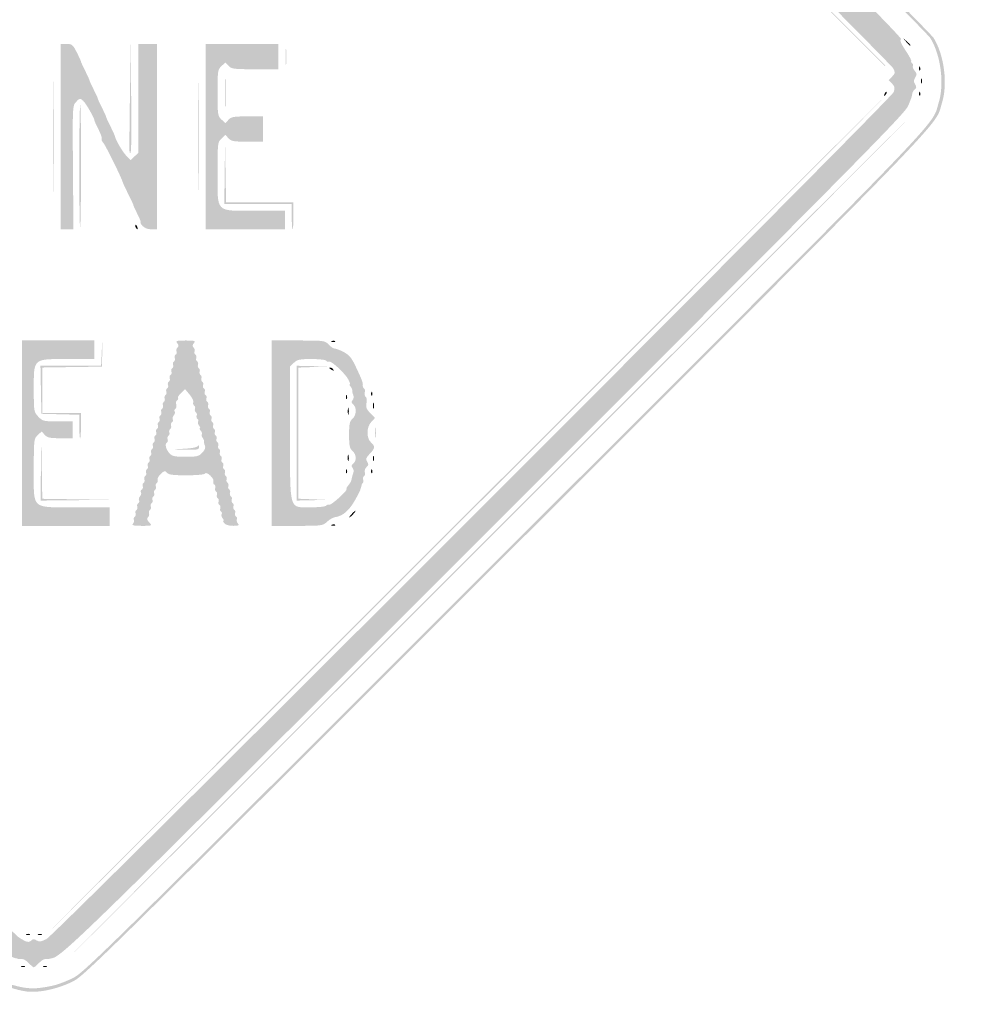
# Model space of a CAD drawing. Header units: inches. Extents: x -25.4 to 25.9, y -25.8 to 25.5.
# Tile 6 of 7: x -0.4 to 25.9, y -25.8 to 1.7. Entities that reach past the tile are written whole.
import ezdxf

# ---------------------------------------------------------------- set-up
doc = ezdxf.new("R2010")
doc.units = ezdxf.units.IN
doc.header["$MEASUREMENT"] = 0

msp = doc.modelspace()

# ---------------------------------------------------------------- hatches: boundary and pattern name
h = msp.add_hatch(color=7)
edge = h.paths.add_edge_path()
edge.add_spline(control_points=[(-0.212, -25.424), (-0.484, -25.386), (-0.873, -25.258), (-1.153, -25.114), (-1.398, -24.988), (-2.986, -23.418), (-13.203, -13.202), (-24.298, -2.108), (-24.98, -1.416), (-25.136, -1.106), (-25.351, -0.677), (-25.431, -0.377), (-25.43, 0), (-25.429, 0.491), (-25.292, 0.939), (-25.031, 1.305), (-24.888, 1.507), (-20.522, 5.905), (-13.097, 13.326), (-1.423, 24.994), (-1.387, 25.03), (-1.035, 25.191), (-0.609, 25.387), (-0.164, 25.475), (0.195, 25.435), (0.636, 25.386), (1.087, 25.212), (1.391, 24.975), (1.848, 24.619), (24.951, 1.466), (25.115, 1.2), (25.407, 0.727), (25.511, -0.076), (25.349, -0.601), (25.133, -1.3), (25.885, -0.52), (13.202, -13.203), (2.139, -24.266), (1.415, -24.98), (1.106, -25.137), (0.677, -25.354), (0.133, -25.472), (-0.212, -25.424)], knot_values=[0, 0, 0, 0, 1, 1, 1, 2, 2, 2, 3, 3, 3, 4, 4, 4, 5, 5, 5, 6, 6, 6, 7, 7, 7, 8, 8, 8, 9, 9, 9, 10, 10, 10, 11, 11, 11, 12, 12, 12, 13, 13, 13, 14, 14, 14, 14], degree=3, periodic=0)
edge = h.paths.add_edge_path(flags=0)
edge.add_spline(control_points=[(0.541, -25.26), (0.671, -25.232), (0.925, -25.134), (1.106, -25.043), (1.415, -24.886), (2.137, -24.174), (13.155, -13.156), (25.787, -0.523), (25.038, -1.3), (25.255, -0.601), (25.417, -0.076), (25.313, 0.727), (25.021, 1.2), (24.857, 1.466), (1.848, 24.525), (1.391, 24.88), (1.087, 25.118), (0.636, 25.291), (0.195, 25.341), (-0.164, 25.381), (-0.609, 25.293), (-1.035, 25.097), (-1.387, 24.936), (-1.423, 24.9), (-13.05, 13.279), (-20.444, 5.888), (-24.794, 1.507), (-24.937, 1.305), (-25.198, 0.939), (-25.335, 0.491), (-25.336, 0), (-25.337, -0.377), (-25.257, -0.677), (-25.042, -1.106), (-24.886, -1.416), (-24.206, -2.105), (-13.156, -13.155), (-0.527, -25.783), (-1.291, -25.047), (-0.612, -25.238), (-0.157, -25.365), (0.034, -25.369), (0.541, -25.26)], knot_values=[0, 0, 0, 0, 1, 1, 1, 2, 2, 2, 3, 3, 3, 4, 4, 4, 5, 5, 5, 6, 6, 6, 7, 7, 7, 8, 8, 8, 9, 9, 9, 10, 10, 10, 11, 11, 11, 12, 12, 12, 13, 13, 13, 14, 14, 14, 14], degree=3, periodic=0)
h = msp.add_hatch(color=7)
edge = h.paths.add_edge_path()
edge.add_spline(control_points=[(-0.142, -24.631), (-0.204, -24.566), (-0.287, -24.515), (-0.327, -24.519), (-0.367, -24.523), (-0.416, -24.521), (-0.435, -24.514), (-0.455, -24.508), (-0.486, -24.5), (-0.506, -24.497), (-0.791, -24.447), (-1.468, -23.784), (-12.667, -12.579), (-22.835, -2.406), (-24.29, -0.932), (-24.395, -0.706), (-24.46, -0.563), (-24.514, -0.413), (-24.514, -0.37), (-24.515, -0.328), (-24.546, -0.268), (-24.583, -0.237), (-24.638, -0.192), (-24.64, -0.162), (-24.595, -0.09), (-24.551, -0.019), (-24.552, 0.021), (-24.601, 0.099), (-24.653, 0.182), (-24.65, 0.21), (-24.584, 0.284), (-24.541, 0.332), (-24.519, 0.392), (-24.534, 0.417), (-24.55, 0.443), (-24.542, 0.478), (-24.515, 0.494), (-24.488, 0.511), (-24.475, 0.539), (-24.487, 0.557), (-24.498, 0.575), (-24.427, 0.71), (-24.328, 0.856), (-24.198, 1.05), (-24.164, 1.136), (-24.202, 1.174), (-24.24, 1.212), (-21.139, 4.341), (-12.742, 12.738), (-3.312, 22.168), (-1.218, 24.239), (-1.163, 24.194), (-1.111, 24.15), (-1.08, 24.157), (-1.017, 24.226), (-0.943, 24.309), (-0.77, 24.397), (-0.447, 24.519), (-0.266, 24.588), (0.267, 24.588), (0.438, 24.52), (0.511, 24.491), (0.588, 24.468), (0.61, 24.468), (0.632, 24.468), (0.756, 24.396), (0.886, 24.309), (1.058, 24.193), (1.136, 24.164), (1.174, 24.202), (1.212, 24.24), (4.341, 21.139), (12.74, 12.74), (21.138, 4.341), (24.24, 1.212), (24.202, 1.174), (24.164, 1.136), (24.198, 1.05), (24.328, 0.856), (24.427, 0.71), (24.498, 0.575), (24.487, 0.557), (24.475, 0.539), (24.488, 0.511), (24.515, 0.494), (24.542, 0.478), (24.55, 0.443), (24.534, 0.417), (24.519, 0.392), (24.541, 0.332), (24.584, 0.284), (24.65, 0.21), (24.653, 0.182), (24.601, 0.099), (24.552, 0.021), (24.551, -0.019), (24.595, -0.09), (24.64, -0.162), (24.638, -0.192), (24.583, -0.237), (24.546, -0.268), (24.515, -0.328), (24.514, -0.37), (24.514, -0.413), (24.46, -0.563), (24.395, -0.706), (24.29, -0.932), (22.835, -2.406), (12.667, -12.579), (1.468, -23.784), (0.791, -24.447), (0.506, -24.497), (0.486, -24.5), (0.455, -24.508), (0.435, -24.514), (0.416, -24.521), (0.367, -24.523), (0.327, -24.519), (0.287, -24.515), (0.204, -24.566), (0.142, -24.631), (0.081, -24.697), (0.017, -24.75), (0, -24.75), (-0.017, -24.75), (-0.081, -24.697), (-0.142, -24.631)], knot_values=[0, 0, 0, 0, 1, 1, 1, 2, 2, 2, 3, 3, 3, 4, 4, 4, 5, 5, 5, 6, 6, 6, 7, 7, 7, 8, 8, 8, 9, 9, 9, 10, 10, 10, 11, 11, 11, 12, 12, 12, 13, 13, 13, 14, 14, 14, 15, 15, 15, 16, 16, 16, 17, 17, 17, 18, 18, 18, 19, 19, 19, 20, 20, 20, 21, 21, 21, 22, 22, 22, 23, 23, 23, 24, 24, 24, 25, 25, 25, 26, 26, 26, 27, 27, 27, 28, 28, 28, 29, 29, 29, 30, 30, 30, 31, 31, 31, 32, 32, 32, 33, 33, 33, 34, 34, 34, 35, 35, 35, 36, 36, 36, 37, 37, 37, 38, 38, 38, 39, 39, 39, 40, 40, 40, 41, 41, 41, 42, 42, 42, 42], degree=3, periodic=0)
edge = h.paths.add_edge_path(flags=0)
edge.add_spline(control_points=[(-0.062, -23.993), (-0.025, -23.957), (0.015, -23.958), (0.079, -23.999), (0.153, -24.045), (0.204, -24.038), (0.356, -23.959), (0.601, -23.831), (23.927, -0.498), (23.997, -0.311), (24.039, -0.195), (24.033, -0.158), (23.953, -0.073)], knot_values=[0, 0, 0, 0, 1, 1, 1, 2, 2, 2, 3, 3, 3, 4, 4, 4, 4], degree=3, periodic=0)
edge.add_line((23.953, -0.073), (23.858, 0.028))
edge.add_line((23.858, 0.028), (23.955, 0.125))
edge.add_spline(control_points=[(23.955, 0.125), (24.046, 0.216), (24.048, 0.232), (23.981, 0.359), (23.886, 0.538), (0.42, 23.996), (0.329, 24.003), (0.22, 24.011), (0.171, 24.023), (0.082, 24.064), (0.037, 24.084), (-0.037, 24.085), (-0.082, 24.066), (-0.17, 24.027), (-0.217, 24.016), (-0.329, 24.004), (-0.421, 23.995), (-23.887, 0.535), (-23.981, 0.359), (-24.048, 0.232), (-24.046, 0.216), (-23.955, 0.125)], knot_values=[0, 0, 0, 0, 1, 1, 1, 2, 2, 2, 3, 3, 3, 4, 4, 4, 5, 5, 5, 6, 6, 6, 7, 7, 7, 7], degree=3, periodic=0)
edge.add_line((-23.955, 0.125), (-23.858, 0.028))
edge.add_line((-23.858, 0.028), (-23.959, -0.08))
edge.add_spline(control_points=[(-23.959, -0.08), (-24.053, -0.181), (-24.055, -0.193), (-23.981, -0.274), (-23.938, -0.322), (-23.918, -0.375), (-23.936, -0.394), (-23.982, -0.439), (-0.687, -23.738), (-0.426, -23.908), (-0.198, -24.057), (-0.139, -24.07), (-0.062, -23.993)], knot_values=[0, 0, 0, 0, 1, 1, 1, 2, 2, 2, 3, 3, 3, 4, 4, 4, 4], degree=3, periodic=0)
h = msp.add_hatch(color=7)
edge = h.paths.add_edge_path()
edge.add_line((12.069, 12.104), (0.4, 23.785))
edge.add_line((0.4, 23.785), (12.081, 12.116))
edge.add_spline(control_points=[(12.081, 12.116), (18.505, 5.698), (23.762, 0.442), (23.762, 0.435), (23.762, 0.429), (23.757, 0.423), (23.75, 0.423), (23.744, 0.423), (18.487, 5.68), (12.069, 12.104)], knot_values=[0, 0, 0, 0, 1, 1, 1, 2, 2, 2, 3, 3, 3, 3], degree=3, periodic=0)
h = msp.add_hatch(color=7)
edge = h.paths.add_edge_path()
edge.add_line((24.346, 1.094), (24.256, 1.2))
edge.add_line((24.256, 1.2), (24.362, 1.11))
edge.add_spline(control_points=[(24.362, 1.11), (24.461, 1.026), (24.489, 0.988), (24.451, 0.988), (24.443, 0.988), (24.395, 1.036), (24.346, 1.094)], knot_values=[0, 0, 0, 0, 1, 1, 1, 2, 2, 2, 2], degree=3, periodic=0)
h = msp.add_hatch(color=7)
edge = h.paths.add_edge_path()
edge.add_line((0.753, -1.553), (0.753, 1.035))
edge.add_line((0.753, 1.035), (0.917, 1.035))
edge.add_spline(control_points=[(0.917, 1.035), (1.066, 1.035), (1.091, 1.014), (1.2, 0.8), (1.265, 0.671), (1.318, 0.554), (1.317, 0.541), (1.317, 0.528), (1.37, 0.411), (1.435, 0.282), (1.501, 0.153), (1.553, 0.037), (1.553, 0.024), (1.552, 0.01), (1.605, -0.106), (1.67, -0.235), (1.736, -0.364), (1.789, -0.481), (1.788, -0.494), (1.787, -0.507), (1.84, -0.624), (1.906, -0.753), (1.971, -0.882), (2.024, -0.998), (2.023, -1.012), (2.023, -1.025), (2.076, -1.141), (2.141, -1.27), (2.206, -1.399), (2.262, -1.521), (2.264, -1.541), (2.276, -1.632), (2.469, -1.966), (2.578, -2.082)], knot_values=[0, 0, 0, 0, 1, 1, 1, 2, 2, 2, 3, 3, 3, 4, 4, 4, 5, 5, 5, 6, 6, 6, 7, 7, 7, 8, 8, 8, 9, 9, 9, 10, 10, 10, 11, 11, 11, 11], degree=3, periodic=0)
edge.add_line((2.578, -2.082), (2.7, -2.211))
edge.add_line((2.7, -2.211), (2.808, -2.109))
edge.add_line((2.808, -2.109), (2.917, -2.007))
edge.add_line((2.917, -2.007), (2.917, -0.486))
edge.add_line((2.917, -0.486), (2.917, 1.035))
edge.add_line((2.917, 1.035), (3.176, 1.035))
edge.add_line((3.176, 1.035), (3.435, 1.035))
edge.add_line((3.435, 1.035), (3.435, -1.553))
edge.add_line((3.435, -1.553), (3.435, -4.141))
edge.add_line((3.435, -4.141), (3.277, -4.141))
edge.add_spline(control_points=[(3.277, -4.141), (3.18, -4.141), (3.088, -4.105), (3.035, -4.047), (2.988, -3.995), (2.964, -3.952), (2.981, -3.952), (2.999, -3.952), (2.959, -3.847), (2.894, -3.718), (2.828, -3.588), (2.775, -3.472), (2.776, -3.458), (2.777, -3.445), (2.713, -3.308), (2.635, -3.153), (2.557, -2.998), (2.489, -2.855), (2.486, -2.835), (2.465, -2.733), (2.006, -1.8), (1.942, -1.729), (1.901, -1.684), (1.88, -1.633), (1.896, -1.617), (1.912, -1.601), (1.873, -1.485), (1.809, -1.359), (1.745, -1.233), (1.693, -1.119), (1.694, -1.106), (1.697, -1.043), (1.459, -0.626), (1.378, -0.553), (1.291, -0.474), (1.282, -0.475), (1.183, -0.581), (1.08, -0.691), (1.08, -0.695), (1.093, -2.416)], knot_values=[0, 0, 0, 0, 1, 1, 1, 2, 2, 2, 3, 3, 3, 4, 4, 4, 5, 5, 5, 6, 6, 6, 7, 7, 7, 8, 8, 8, 9, 9, 9, 10, 10, 10, 11, 11, 11, 12, 12, 12, 13, 13, 13, 13], degree=3, periodic=0)
edge.add_line((1.093, -2.416), (1.106, -4.141))
edge.add_line((1.106, -4.141), (0.929, -4.141))
edge.add_line((0.929, -4.141), (0.753, -4.141))
edge.add_line((0.753, -4.141), (0.753, -1.553))
h = msp.add_hatch(color=7)
edge = h.paths.add_edge_path()
edge.add_spline(control_points=[(2.673, -1.988), (2.665, -1.969), (2.67, -1.275), (2.683, -0.447)], knot_values=[0, 0, 0, 0, 1, 1, 1, 1], degree=3, periodic=0)
edge.add_line((2.683, -0.447), (2.708, 1.059))
edge.add_line((2.708, 1.059), (2.718, -0.482))
edge.add_spline(control_points=[(2.718, -0.482), (2.728, -1.871), (2.721, -2.104), (2.673, -1.988)], knot_values=[0, 0, 0, 0, 1, 1, 1, 1], degree=3, periodic=0)
h = msp.add_hatch(color=7)
edge = h.paths.add_edge_path()
edge.add_line((4.799, -1.553), (4.799, 1.035))
edge.add_line((4.799, 1.035), (5.811, 1.035))
edge.add_line((5.811, 1.035), (6.823, 1.035))
edge.add_line((6.823, 1.035), (6.823, 0.682))
edge.add_line((6.823, 0.682), (6.823, 0.329))
edge.add_line((6.823, 0.329), (6.171, 0.329))
edge.add_spline(control_points=[(6.171, 0.329), (5.578, 0.329), (5.512, 0.338), (5.434, 0.424)], knot_values=[0, 0, 0, 0, 1, 1, 1, 1], degree=3, periodic=0)
edge.add_line((5.434, 0.424), (5.348, 0.519))
edge.add_line((5.348, 0.519), (5.238, 0.416))
edge.add_spline(control_points=[(5.238, 0.416), (5.134, 0.318), (5.129, 0.283), (5.129, -0.329), (5.129, -0.941), (5.134, -0.977), (5.238, -1.075)], knot_values=[0, 0, 0, 0, 1, 1, 1, 2, 2, 2, 2], degree=3, periodic=0)
edge.add_line((5.238, -1.075), (5.348, -1.178))
edge.add_line((5.348, -1.178), (5.434, -1.083))
edge.add_spline(control_points=[(5.434, -1.083), (5.508, -1.001), (5.578, -0.988), (5.96, -0.988)], knot_values=[0, 0, 0, 0, 1, 1, 1, 1], degree=3, periodic=0)
edge.add_line((5.96, -0.988), (6.399, -0.988))
edge.add_line((6.399, -0.988), (6.399, -1.341))
edge.add_line((6.399, -1.341), (6.399, -1.694))
edge.add_line((6.399, -1.694), (5.96, -1.694))
edge.add_spline(control_points=[(5.96, -1.694), (5.578, -1.694), (5.508, -1.681), (5.434, -1.599)], knot_values=[0, 0, 0, 0, 1, 1, 1, 1], degree=3, periodic=0)
edge.add_line((5.434, -1.599), (5.348, -1.504))
edge.add_line((5.348, -1.504), (5.238, -1.607))
edge.add_spline(control_points=[(5.238, -1.607), (5.131, -1.708), (5.129, -1.731), (5.129, -2.564), (5.129, -3.697), (5.056, -3.623), (6.179, -3.623)], knot_values=[0, 0, 0, 0, 1, 1, 1, 2, 2, 2, 2], degree=3, periodic=0)
edge.add_line((6.179, -3.623), (7.011, -3.623))
edge.add_line((7.011, -3.623), (7.011, -3.882))
edge.add_line((7.011, -3.882), (7.011, -4.141))
edge.add_line((7.011, -4.141), (5.905, -4.141))
edge.add_line((5.905, -4.141), (4.799, -4.141))
edge.add_line((4.799, -4.141), (4.799, -1.553))
h = msp.add_hatch(color=7)
edge = h.paths.add_edge_path()
edge.add_spline(control_points=[(7.027, 0.682), (7.027, 0.889), (7.036, 0.968), (7.045, 0.857), (7.055, 0.747), (7.055, 0.577), (7.045, 0.481), (7.035, 0.385), (7.027, 0.475), (7.027, 0.682)], knot_values=[0, 0, 0, 0, 1, 1, 1, 2, 2, 2, 3, 3, 3, 3], degree=3, periodic=0)
h = msp.add_hatch(color=7)
edge = h.paths.add_edge_path()
edge.add_spline(control_points=[(0.54, -1.553), (0.54, -0.116), (0.546, 0.471), (0.553, -0.247), (0.56, -0.965), (0.56, -2.14), (0.553, -2.858), (0.546, -3.577), (0.54, -2.989), (0.54, -1.553)], knot_values=[0, 0, 0, 0, 1, 1, 1, 2, 2, 2, 3, 3, 3, 3], degree=3, periodic=0)
h = msp.add_hatch(color=7)
edge = h.paths.add_edge_path()
edge.add_spline(control_points=[(4.586, -1.553), (4.586, -0.116), (4.592, 0.471), (4.599, -0.247), (4.607, -0.965), (4.607, -2.14), (4.599, -2.858), (4.592, -3.577), (4.586, -2.989), (4.586, -1.553)], knot_values=[0, 0, 0, 0, 1, 1, 1, 2, 2, 2, 3, 3, 3, 3], degree=3, periodic=0)
h = msp.add_hatch(color=7)
edge = h.paths.add_edge_path()
edge.add_spline(control_points=[(24.707, 0.357), (24.709, 0.412), (24.72, 0.423), (24.735, 0.385), (24.749, 0.351), (24.747, 0.311), (24.731, 0.295), (24.716, 0.279), (24.705, 0.307), (24.707, 0.357)], knot_values=[0, 0, 0, 0, 1, 1, 1, 2, 2, 2, 3, 3, 3, 3], degree=3, periodic=0)
h = msp.add_hatch(color=7)
edge = h.paths.add_edge_path()
edge.add_spline(control_points=[(5.336, -0.329), (5.336, 0.046), (5.343, 0.199), (5.352, 0.012), (5.361, -0.176), (5.361, -0.483), (5.352, -0.671), (5.343, -0.858), (5.336, -0.705), (5.336, -0.329)], knot_values=[0, 0, 0, 0, 1, 1, 1, 2, 2, 2, 3, 3, 3, 3], degree=3, periodic=0)
h = msp.add_hatch(color=7)
edge = h.paths.add_edge_path()
edge.add_spline(control_points=[(24.757, 0), (24.757, 0.065), (24.768, 0.091), (24.781, 0.059), (24.794, 0.026), (24.794, -0.026), (24.781, -0.059), (24.768, -0.091), (24.757, -0.065), (24.757, 0)], knot_values=[0, 0, 0, 0, 1, 1, 1, 2, 2, 2, 3, 3, 3, 3], degree=3, periodic=0)
h = msp.add_hatch(color=7)
edge = h.paths.add_edge_path()
edge.add_spline(control_points=[(12.069, -12.093), (18.461, -5.701), (23.702, -0.471), (23.715, -0.471), (23.728, -0.471), (18.508, -5.701), (12.116, -12.093), (5.724, -18.485), (0.484, -23.715), (0.471, -23.715), (0.458, -23.715), (5.677, -18.485), (12.069, -12.093)], knot_values=[0, 0, 0, 0, 1, 1, 1, 2, 2, 2, 3, 3, 3, 4, 4, 4, 4], degree=3, periodic=0)
h = msp.add_hatch(color=7)
edge = h.paths.add_edge_path()
edge.add_spline(control_points=[(23.741, -0.363), (23.759, -0.316), (23.785, -0.29), (23.8, -0.305), (23.814, -0.319), (23.8, -0.357), (23.768, -0.389), (23.721, -0.435), (23.716, -0.43), (23.741, -0.363)], knot_values=[0, 0, 0, 0, 1, 1, 1, 2, 2, 2, 3, 3, 3, 3], degree=3, periodic=0)
h = msp.add_hatch(color=7)
edge = h.paths.add_edge_path()
edge.add_spline(control_points=[(24.707, -0.349), (24.709, -0.294), (24.72, -0.283), (24.735, -0.321), (24.749, -0.355), (24.747, -0.395), (24.731, -0.411), (24.716, -0.426), (24.705, -0.399), (24.707, -0.349)], knot_values=[0, 0, 0, 0, 1, 1, 1, 2, 2, 2, 3, 3, 3, 3], degree=3, periodic=0)
h = msp.add_hatch(color=7)
edge = h.paths.add_edge_path()
edge.add_spline(control_points=[(1.27, -2.376), (1.27, -1.423), (1.282, -0.655), (1.296, -0.669), (1.328, -0.7), (1.324, -4.055), (1.293, -4.087), (1.281, -4.099), (1.27, -3.329), (1.27, -2.376)], knot_values=[0, 0, 0, 0, 1, 1, 1, 2, 2, 2, 3, 3, 3, 3], degree=3, periodic=0)
h = msp.add_hatch(color=7)
edge = h.paths.add_edge_path()
edge.add_spline(control_points=[(12.704, -12.728), (19.109, -6.323), (24.361, -1.082), (24.374, -1.082), (24.386, -1.082), (19.157, -6.323), (12.751, -12.728), (6.346, -19.133), (1.095, -24.374), (1.082, -24.374), (1.069, -24.374), (6.299, -19.133), (12.704, -12.728)], knot_values=[0, 0, 0, 0, 1, 1, 1, 2, 2, 2, 3, 3, 3, 4, 4, 4, 4], degree=3, periodic=0)
h = msp.add_hatch(color=7)
edge = h.paths.add_edge_path()
edge.add_line((7.199, -3.788), (7.199, -3.435))
edge.add_line((7.199, -3.435), (6.258, -3.435))
edge.add_line((6.258, -3.435), (5.317, -3.435))
edge.add_line((5.317, -3.435), (5.328, -2.553))
edge.add_line((5.328, -2.553), (5.338, -1.67))
edge.add_line((5.338, -1.67), (5.352, -2.529))
edge.add_line((5.352, -2.529), (5.366, -3.388))
edge.add_line((5.366, -3.388), (6.306, -3.388))
edge.add_line((6.306, -3.388), (7.246, -3.388))
edge.add_line((7.246, -3.388), (7.246, -3.764))
edge.add_spline(control_points=[(7.246, -3.764), (7.246, -3.971), (7.236, -4.141), (7.223, -4.141), (7.21, -4.141), (7.199, -3.982), (7.199, -3.788)], knot_values=[0, 0, 0, 0, 1, 1, 1, 2, 2, 2, 2], degree=3, periodic=0)
h = msp.add_hatch(color=7)
edge = h.paths.add_edge_path()
edge.add_spline(control_points=[(2.845, -4.091), (2.828, -4.063), (2.824, -4.03), (2.836, -4.018), (2.849, -4.006), (2.871, -4.028), (2.886, -4.068), (2.918, -4.151), (2.891, -4.166), (2.845, -4.091)], knot_values=[0, 0, 0, 0, 1, 1, 1, 2, 2, 2, 3, 3, 3, 3], degree=3, periodic=0)
h = msp.add_hatch(color=7)
edge = h.paths.add_edge_path()
edge.add_line((-0.329, -9.834), (-0.329, -7.246))
edge.add_line((-0.329, -7.246), (0.682, -7.246))
edge.add_line((0.682, -7.246), (1.694, -7.246))
edge.add_line((1.694, -7.246), (1.694, -7.505))
edge.add_line((1.694, -7.505), (1.694, -7.764))
edge.add_line((1.694, -7.764), (0.949, -7.764))
edge.add_spline(control_points=[(0.949, -7.764), (-0.033, -7.764), (0, -7.734), (0, -8.611), (0, -9.23), (0.002, -9.243), (0.126, -9.373), (0.246, -9.498), (0.275, -9.505), (0.668, -9.505)], knot_values=[0, 0, 0, 0, 1, 1, 1, 2, 2, 2, 3, 3, 3, 3], degree=3, periodic=0)
edge.add_line((0.668, -9.505), (1.082, -9.505))
edge.add_line((1.082, -9.505), (1.082, -9.74))
edge.add_line((1.082, -9.74), (1.082, -9.975))
edge.add_line((1.082, -9.975), (0.737, -9.975))
edge.add_spline(control_points=[(0.737, -9.975), (0.45, -9.975), (0.376, -9.959), (0.305, -9.88)], knot_values=[0, 0, 0, 0, 1, 1, 1, 1], degree=3, periodic=0)
edge.add_line((0.305, -9.88), (0.219, -9.786))
edge.add_line((0.219, -9.786), (0.11, -9.889))
edge.add_spline(control_points=[(0.11, -9.889), (0.003, -9.989), (0, -10.012), (0, -10.846), (0, -11.988), (-0.092, -11.904), (1.168, -11.904)], knot_values=[0, 0, 0, 0, 1, 1, 1, 2, 2, 2, 2], degree=3, periodic=0)
edge.add_line((1.168, -11.904), (2.117, -11.904))
edge.add_line((2.117, -11.904), (2.117, -12.163))
edge.add_line((2.117, -12.163), (2.117, -12.422))
edge.add_line((2.117, -12.422), (0.894, -12.422))
edge.add_line((0.894, -12.422), (-0.329, -12.422))
edge.add_line((-0.329, -12.422), (-0.329, -9.834))
h = msp.add_hatch(color=7)
edge = h.paths.add_edge_path()
edge.add_line((1.27, -9.647), (1.27, -9.32))
edge.add_line((1.27, -9.32), (0.741, -9.306))
edge.add_line((0.741, -9.306), (0.212, -9.293))
edge.add_line((0.212, -9.293), (0.199, -8.623))
edge.add_line((0.199, -8.623), (0.186, -7.952))
edge.add_line((0.186, -7.952), (1.032, -7.952))
edge.add_line((1.032, -7.952), (1.878, -7.952))
edge.add_line((1.878, -7.952), (1.895, -7.587))
edge.add_line((1.895, -7.587), (1.912, -7.223))
edge.add_line((1.912, -7.223), (1.909, -7.599))
edge.add_line((1.909, -7.599), (1.906, -7.976))
edge.add_line((1.906, -7.976), (1.07, -7.988))
edge.add_line((1.07, -7.988), (0.235, -8.001))
edge.add_line((0.235, -8.001), (0.235, -8.635))
edge.add_line((0.235, -8.635), (0.235, -9.27))
edge.add_line((0.235, -9.27), (0.776, -9.27))
edge.add_line((0.776, -9.27), (1.317, -9.27))
edge.add_line((1.317, -9.27), (1.317, -9.622))
edge.add_spline(control_points=[(1.317, -9.622), (1.317, -9.817), (1.307, -9.975), (1.294, -9.975), (1.281, -9.975), (1.27, -9.828), (1.27, -9.647)], knot_values=[0, 0, 0, 0, 1, 1, 1, 2, 2, 2, 2], degree=3, periodic=0)
h = msp.add_hatch(color=7)
edge = h.paths.add_edge_path()
edge.add_spline(control_points=[(2.763, -12.369), (2.792, -12.34), (2.805, -12.289), (2.793, -12.256), (2.78, -12.223), (2.791, -12.183), (2.818, -12.167), (2.844, -12.15), (2.855, -12.108), (2.841, -12.072), (2.828, -12.037), (2.838, -11.995), (2.865, -11.978), (2.892, -11.962), (2.902, -11.92), (2.889, -11.884), (2.875, -11.849), (2.887, -11.806), (2.915, -11.788), (2.943, -11.771), (2.953, -11.736), (2.938, -11.711), (2.922, -11.686), (2.934, -11.635), (2.964, -11.599), (2.995, -11.562), (3.007, -11.512), (2.991, -11.486), (2.976, -11.461), (2.986, -11.426), (3.014, -11.409), (3.042, -11.392), (3.054, -11.348), (3.04, -11.313), (3.027, -11.278), (3.037, -11.235), (3.064, -11.219), (3.09, -11.203), (3.101, -11.16), (3.087, -11.125), (3.074, -11.089), (3.084, -11.047), (3.111, -11.031), (3.137, -11.014), (3.148, -10.972), (3.134, -10.937), (3.121, -10.901), (3.131, -10.859), (3.158, -10.843), (3.184, -10.826), (3.195, -10.784), (3.181, -10.748), (3.168, -10.713), (3.178, -10.671), (3.205, -10.654), (3.231, -10.638), (3.242, -10.596), (3.228, -10.56), (3.215, -10.525), (3.225, -10.482), (3.252, -10.466), (3.278, -10.45), (3.289, -10.407), (3.275, -10.372), (3.262, -10.337), (3.272, -10.294), (3.299, -10.278), (3.326, -10.262), (3.336, -10.219), (3.323, -10.184), (3.309, -10.148), (3.32, -10.106), (3.346, -10.09), (3.373, -10.073), (3.383, -10.031), (3.37, -9.996), (3.356, -9.96), (3.367, -9.918), (3.393, -9.901), (3.42, -9.885), (3.43, -9.843), (3.417, -9.807), (3.403, -9.772), (3.414, -9.73), (3.44, -9.713), (3.467, -9.697), (3.477, -9.655), (3.464, -9.619), (3.45, -9.584), (3.461, -9.541), (3.487, -9.525), (3.514, -9.509), (3.524, -9.466), (3.511, -9.431), (3.497, -9.396), (3.508, -9.353), (3.534, -9.337), (3.561, -9.32), (3.571, -9.278), (3.558, -9.243), (3.544, -9.207), (3.555, -9.165), (3.581, -9.149), (3.608, -9.132), (3.618, -9.09), (3.605, -9.055), (3.591, -9.019), (3.602, -8.977), (3.628, -8.96), (3.655, -8.944), (3.665, -8.902), (3.652, -8.866), (3.638, -8.831), (3.649, -8.789), (3.675, -8.772), (3.702, -8.756), (3.713, -8.713), (3.699, -8.678), (3.685, -8.643), (3.696, -8.6), (3.722, -8.584), (3.749, -8.568), (3.76, -8.525), (3.746, -8.49), (3.732, -8.455), (3.743, -8.412), (3.77, -8.396), (3.796, -8.379), (3.807, -8.337), (3.793, -8.302), (3.779, -8.266), (3.79, -8.224), (3.817, -8.208), (3.843, -8.191), (3.854, -8.149), (3.84, -8.113), (3.827, -8.078), (3.837, -8.036), (3.864, -8.019), (3.89, -8.003), (3.901, -7.961), (3.887, -7.925), (3.874, -7.89), (3.884, -7.848), (3.911, -7.831), (3.937, -7.815), (3.948, -7.772), (3.934, -7.737), (3.921, -7.702), (3.931, -7.659), (3.958, -7.643), (3.984, -7.627), (3.996, -7.586), (3.983, -7.553), (3.97, -7.52), (3.983, -7.47), (4.011, -7.442), (4.047, -7.406), (4.044, -7.371), (4.001, -7.319), (3.948, -7.255), (3.975, -7.246), (4.235, -7.246), (4.494, -7.246), (4.522, -7.255), (4.468, -7.319), (4.425, -7.371), (4.423, -7.406), (4.459, -7.442), (4.487, -7.47), (4.499, -7.52), (4.487, -7.553), (4.474, -7.586), (4.485, -7.627), (4.512, -7.643), (4.538, -7.659), (4.549, -7.702), (4.535, -7.737), (4.522, -7.772), (4.532, -7.815), (4.559, -7.831), (4.585, -7.848), (4.596, -7.89), (4.582, -7.925), (4.569, -7.961), (4.579, -8.003), (4.606, -8.019), (4.632, -8.036), (4.643, -8.078), (4.629, -8.113), (4.616, -8.149), (4.627, -8.191), (4.653, -8.208), (4.68, -8.224), (4.69, -8.266), (4.677, -8.302), (4.663, -8.337), (4.674, -8.379), (4.7, -8.396), (4.727, -8.412), (4.737, -8.455), (4.724, -8.49), (4.71, -8.525), (4.721, -8.568), (4.747, -8.584), (4.774, -8.6), (4.784, -8.643), (4.771, -8.678), (4.757, -8.713), (4.768, -8.756), (4.794, -8.772), (4.821, -8.789), (4.831, -8.831), (4.818, -8.866), (4.804, -8.902), (4.815, -8.944), (4.841, -8.96), (4.868, -8.977), (4.878, -9.019), (4.865, -9.055), (4.851, -9.09), (4.862, -9.132), (4.888, -9.149), (4.915, -9.165), (4.925, -9.207), (4.912, -9.243), (4.898, -9.278), (4.909, -9.32), (4.935, -9.337), (4.962, -9.353), (4.972, -9.396), (4.959, -9.431), (4.945, -9.466), (4.956, -9.509), (4.982, -9.525), (5.009, -9.541), (5.019, -9.584), (5.006, -9.619), (4.992, -9.655), (5.003, -9.697), (5.029, -9.713), (5.056, -9.73), (5.067, -9.772), (5.053, -9.807), (5.039, -9.843), (5.05, -9.885), (5.076, -9.901), (5.103, -9.918), (5.114, -9.96), (5.1, -9.996), (5.086, -10.031), (5.097, -10.073), (5.124, -10.09), (5.15, -10.106), (5.161, -10.148), (5.147, -10.184), (5.134, -10.219), (5.144, -10.262), (5.171, -10.278), (5.197, -10.294), (5.208, -10.337), (5.194, -10.372), (5.181, -10.407), (5.191, -10.45), (5.218, -10.466), (5.244, -10.482), (5.255, -10.525), (5.241, -10.56), (5.228, -10.596), (5.238, -10.638), (5.265, -10.654), (5.291, -10.671), (5.302, -10.713), (5.288, -10.748), (5.275, -10.784), (5.285, -10.826), (5.312, -10.843), (5.338, -10.859), (5.349, -10.901), (5.335, -10.937), (5.322, -10.972), (5.332, -11.014), (5.359, -11.031), (5.385, -11.047), (5.396, -11.089), (5.382, -11.125), (5.369, -11.16), (5.379, -11.203), (5.406, -11.219), (5.432, -11.235), (5.443, -11.278), (5.429, -11.313), (5.416, -11.348), (5.426, -11.391), (5.453, -11.407), (5.479, -11.424), (5.49, -11.466), (5.476, -11.501), (5.463, -11.537), (5.473, -11.579), (5.5, -11.595), (5.526, -11.612), (5.537, -11.654), (5.524, -11.689), (5.51, -11.725), (5.521, -11.767), (5.547, -11.784), (5.574, -11.8), (5.584, -11.842), (5.571, -11.878), (5.557, -11.913), (5.568, -11.955), (5.594, -11.972), (5.621, -11.988), (5.631, -12.031), (5.618, -12.066), (5.604, -12.101), (5.616, -12.144), (5.644, -12.162), (5.672, -12.179), (5.682, -12.214), (5.667, -12.239), (5.651, -12.264), (5.664, -12.316), (5.695, -12.354), (5.743, -12.412), (5.723, -12.422), (5.564, -12.422), (5.454, -12.422), (5.351, -12.393), (5.317, -12.351), (5.285, -12.313), (5.274, -12.281), (5.293, -12.281), (5.313, -12.281), (5.303, -12.25), (5.272, -12.212), (5.24, -12.175), (5.228, -12.123), (5.243, -12.098), (5.259, -12.073), (5.251, -12.039), (5.226, -12.024), (5.201, -12.008), (5.191, -11.967), (5.205, -11.931), (5.218, -11.896), (5.208, -11.854), (5.181, -11.837), (5.155, -11.821), (5.144, -11.778), (5.158, -11.743), (5.171, -11.708), (5.161, -11.665), (5.134, -11.649), (5.108, -11.633), (5.097, -11.59), (5.111, -11.555), (5.124, -11.519), (5.114, -11.477), (5.087, -11.461), (5.061, -11.444), (5.05, -11.402), (5.063, -11.367), (5.077, -11.331), (5.066, -11.289), (5.04, -11.273), (5.013, -11.256), (5.002, -11.216), (5.015, -11.183), (5.045, -11.104), (4.82, -10.892), (4.778, -10.96), (4.759, -10.991), (4.557, -11.01), (4.261, -11.01), (3.882, -11.01), (3.763, -10.995), (3.716, -10.938), (3.663, -10.874), (3.643, -10.878), (3.544, -10.971), (3.483, -11.029), (3.442, -11.103), (3.455, -11.136), (3.468, -11.169), (3.456, -11.209), (3.43, -11.225), (3.403, -11.242), (3.393, -11.284), (3.406, -11.32), (3.42, -11.355), (3.409, -11.397), (3.383, -11.414), (3.356, -11.43), (3.345, -11.472), (3.359, -11.508), (3.373, -11.543), (3.362, -11.586), (3.336, -11.602), (3.309, -11.618), (3.298, -11.661), (3.312, -11.696), (3.326, -11.731), (3.315, -11.774), (3.288, -11.79), (3.262, -11.806), (3.251, -11.849), (3.265, -11.884), (3.279, -11.92), (3.268, -11.962), (3.241, -11.978), (3.215, -11.995), (3.204, -12.035), (3.216, -12.068), (3.229, -12.101), (3.216, -12.152), (3.188, -12.18), (3.15, -12.217), (3.16, -12.258), (3.222, -12.327), (3.308, -12.421), (3.307, -12.422), (3.009, -12.422), (2.788, -12.422), (2.724, -12.408), (2.763, -12.369)], knot_values=[0, 0, 0, 0, 1, 1, 1, 2, 2, 2, 3, 3, 3, 4, 4, 4, 5, 5, 5, 6, 6, 6, 7, 7, 7, 8, 8, 8, 9, 9, 9, 10, 10, 10, 11, 11, 11, 12, 12, 12, 13, 13, 13, 14, 14, 14, 15, 15, 15, 16, 16, 16, 17, 17, 17, 18, 18, 18, 19, 19, 19, 20, 20, 20, 21, 21, 21, 22, 22, 22, 23, 23, 23, 24, 24, 24, 25, 25, 25, 26, 26, 26, 27, 27, 27, 28, 28, 28, 29, 29, 29, 30, 30, 30, 31, 31, 31, 32, 32, 32, 33, 33, 33, 34, 34, 34, 35, 35, 35, 36, 36, 36, 37, 37, 37, 38, 38, 38, 39, 39, 39, 40, 40, 40, 41, 41, 41, 42, 42, 42, 43, 43, 43, 44, 44, 44, 45, 45, 45, 46, 46, 46, 47, 47, 47, 48, 48, 48, 49, 49, 49, 50, 50, 50, 51, 51, 51, 52, 52, 52, 53, 53, 53, 54, 54, 54, 55, 55, 55, 56, 56, 56, 57, 57, 57, 58, 58, 58, 59, 59, 59, 60, 60, 60, 61, 61, 61, 62, 62, 62, 63, 63, 63, 64, 64, 64, 65, 65, 65, 66, 66, 66, 67, 67, 67, 68, 68, 68, 69, 69, 69, 70, 70, 70, 71, 71, 71, 72, 72, 72, 73, 73, 73, 74, 74, 74, 75, 75, 75, 76, 76, 76, 77, 77, 77, 78, 78, 78, 79, 79, 79, 80, 80, 80, 81, 81, 81, 82, 82, 82, 83, 83, 83, 84, 84, 84, 85, 85, 85, 86, 86, 86, 87, 87, 87, 88, 88, 88, 89, 89, 89, 90, 90, 90, 91, 91, 91, 92, 92, 92, 93, 93, 93, 94, 94, 94, 95, 95, 95, 96, 96, 96, 97, 97, 97, 98, 98, 98, 99, 99, 99, 100, 100, 100, 101, 101, 101, 102, 102, 102, 103, 103, 103, 104, 104, 104, 105, 105, 105, 106, 106, 106, 107, 107, 107, 108, 108, 108, 109, 109, 109, 110, 110, 110, 111, 111, 111, 112, 112, 112, 113, 113, 113, 114, 114, 114, 115, 115, 115, 116, 116, 116, 117, 117, 117, 118, 118, 118, 119, 119, 119, 120, 120, 120, 121, 121, 121, 122, 122, 122, 123, 123, 123, 124, 124, 124, 125, 125, 125, 126, 126, 126, 127, 127, 127, 128, 128, 128, 129, 129, 129, 130, 130, 130, 131, 131, 131, 132, 132, 132, 133, 133, 133, 134, 134, 134, 135, 135, 135, 136, 136, 136, 137, 137, 137, 138, 138, 138, 139, 139, 139, 140, 140, 140, 141, 141, 141, 142, 142, 142, 142], degree=3, periodic=0)
edge = h.paths.add_edge_path(flags=0)
edge.add_spline(control_points=[(4.703, -10.378), (4.779, -10.297), (4.8, -10.237), (4.774, -10.178), (4.754, -10.131), (4.742, -10.075), (4.747, -10.053), (4.752, -10.031), (4.734, -9.986), (4.707, -9.954), (4.681, -9.922), (4.673, -9.883), (4.689, -9.866), (4.705, -9.85), (4.692, -9.804), (4.659, -9.765), (4.626, -9.725), (4.615, -9.693), (4.635, -9.693), (4.654, -9.693), (4.644, -9.662), (4.613, -9.624), (4.582, -9.587), (4.569, -9.535), (4.584, -9.51), (4.6, -9.485), (4.592, -9.451), (4.567, -9.436), (4.542, -9.42), (4.532, -9.379), (4.546, -9.343), (4.559, -9.308), (4.549, -9.266), (4.522, -9.249), (4.496, -9.233), (4.485, -9.19), (4.499, -9.155), (4.512, -9.12), (4.502, -9.077), (4.475, -9.061), (4.449, -9.045), (4.438, -9.003), (4.451, -8.969), (4.464, -8.934), (4.418, -8.839), (4.349, -8.756)], knot_values=[0, 0, 0, 0, 1, 1, 1, 2, 2, 2, 3, 3, 3, 4, 4, 4, 5, 5, 5, 6, 6, 6, 7, 7, 7, 8, 8, 8, 9, 9, 9, 10, 10, 10, 11, 11, 11, 12, 12, 12, 13, 13, 13, 14, 14, 14, 15, 15, 15, 15], degree=3, periodic=0)
edge.add_line((4.349, -8.756), (4.222, -8.606))
edge.add_line((4.222, -8.606), (4.112, -8.709))
edge.add_spline(control_points=[(4.112, -8.709), (4.052, -8.766), (4.013, -8.829), (4.025, -8.85), (4.038, -8.87), (4.026, -8.9), (3.998, -8.917), (3.971, -8.934), (3.961, -8.987), (3.976, -9.034), (3.991, -9.082), (3.981, -9.134), (3.954, -9.151), (3.926, -9.168), (3.917, -9.203), (3.932, -9.228), (3.948, -9.253), (3.936, -9.304), (3.905, -9.34), (3.875, -9.377), (3.863, -9.427), (3.879, -9.452), (3.894, -9.478), (3.884, -9.512), (3.856, -9.53), (3.828, -9.547), (3.816, -9.59), (3.83, -9.626), (3.843, -9.661), (3.833, -9.703), (3.806, -9.72), (3.78, -9.736), (3.769, -9.778), (3.783, -9.814), (3.796, -9.849), (3.786, -9.892), (3.759, -9.908), (3.732, -9.924), (3.722, -9.967), (3.735, -10.002), (3.749, -10.037), (3.74, -10.079), (3.716, -10.094), (3.651, -10.134), (3.686, -10.286), (3.786, -10.397), (3.859, -10.478), (3.93, -10.493), (4.234, -10.493), (4.556, -10.493), (4.606, -10.481), (4.703, -10.378)], knot_values=[0, 0, 0, 0, 1, 1, 1, 2, 2, 2, 3, 3, 3, 4, 4, 4, 5, 5, 5, 6, 6, 6, 7, 7, 7, 8, 8, 8, 9, 9, 9, 10, 10, 10, 11, 11, 11, 12, 12, 12, 13, 13, 13, 14, 14, 14, 15, 15, 15, 16, 16, 16, 17, 17, 17, 17], degree=3, periodic=0)
h = msp.add_hatch(color=7)
edge = h.paths.add_edge_path()
edge.add_line((6.635, -9.834), (6.635, -7.246))
edge.add_line((6.635, -7.246), (7.379, -7.246))
edge.add_spline(control_points=[(7.379, -7.246), (8.113, -7.246), (8.125, -7.248), (8.234, -7.364), (8.295, -7.429), (8.368, -7.477), (8.396, -7.472), (8.423, -7.467), (8.535, -7.509), (8.643, -7.565), (8.801, -7.648), (8.867, -7.726), (8.979, -7.963), (9.156, -8.336), (9.192, -8.432), (9.182, -8.501), (9.177, -8.532), (9.193, -8.569), (9.217, -8.584), (9.241, -8.599), (9.25, -8.651), (9.237, -8.7), (9.225, -8.748), (9.237, -8.802), (9.264, -8.819), (9.292, -8.836), (9.301, -8.911), (9.285, -8.992), (9.262, -9.105), (9.283, -9.161), (9.389, -9.272)], knot_values=[0, 0, 0, 0, 1, 1, 1, 2, 2, 2, 3, 3, 3, 4, 4, 4, 5, 5, 5, 6, 6, 6, 7, 7, 7, 8, 8, 8, 9, 9, 9, 10, 10, 10, 10], degree=3, periodic=0)
edge.add_line((9.389, -9.272), (9.522, -9.41))
edge.add_line((9.522, -9.41), (9.419, -9.519))
edge.add_spline(control_points=[(9.419, -9.519), (9.283, -9.664), (9.278, -9.973), (9.411, -10.093), (9.534, -10.205), (9.53, -10.25), (9.377, -10.41), (9.269, -10.522), (9.258, -10.557), (9.304, -10.632), (9.348, -10.702), (9.345, -10.732), (9.288, -10.78), (9.248, -10.812), (9.226, -10.878), (9.238, -10.925), (9.251, -10.972), (9.24, -11.023), (9.215, -11.039), (9.19, -11.054), (9.18, -11.095), (9.192, -11.128), (9.205, -11.162), (9.202, -11.204), (9.184, -11.222), (9.166, -11.239), (9.149, -11.273), (9.146, -11.297), (9.143, -11.32), (9.135, -11.35), (9.128, -11.363), (9.122, -11.376), (9.114, -11.403), (9.11, -11.422), (9.107, -11.442), (9.037, -11.576), (8.956, -11.72), (8.8, -11.995), (8.62, -12.149), (8.423, -12.176), (8.358, -12.185), (8.251, -12.244), (8.185, -12.307), (8.068, -12.419), (8.043, -12.422), (7.35, -12.422)], knot_values=[0, 0, 0, 0, 1, 1, 1, 2, 2, 2, 3, 3, 3, 4, 4, 4, 5, 5, 5, 6, 6, 6, 7, 7, 7, 8, 8, 8, 9, 9, 9, 10, 10, 10, 11, 11, 11, 12, 12, 12, 13, 13, 13, 14, 14, 14, 15, 15, 15, 15], degree=3, periodic=0)
edge.add_line((7.35, -12.422), (6.635, -12.422))
edge.add_line((6.635, -12.422), (6.635, -9.834))
edge = h.paths.add_edge_path(flags=0)
edge.add_spline(control_points=[(8.164, -11.857), (8.18, -11.83), (8.213, -11.821), (8.237, -11.836), (8.285, -11.865), (8.767, -11.434), (8.729, -11.395), (8.716, -11.382), (8.74, -11.332), (8.783, -11.284), (8.826, -11.236), (8.866, -11.161), (8.871, -11.116), (8.876, -11.071), (8.896, -10.997), (8.915, -10.951), (8.935, -10.905), (8.927, -10.84), (8.898, -10.804), (8.858, -10.756), (8.862, -10.726), (8.916, -10.682), (9.016, -10.599), (9.005, -10.429), (8.893, -10.328), (8.815, -10.257), (8.799, -10.183), (8.799, -9.881), (8.799, -9.579), (8.815, -9.505), (8.893, -9.434), (9.004, -9.334), (9.017, -9.117), (8.916, -9.034), (8.862, -8.989), (8.858, -8.959), (8.898, -8.911), (8.928, -8.875), (8.935, -8.811), (8.914, -8.764), (8.894, -8.719), (8.882, -8.663), (8.887, -8.641), (8.892, -8.619), (8.872, -8.571), (8.842, -8.535), (8.812, -8.499), (8.801, -8.47), (8.818, -8.47), (8.835, -8.47), (8.818, -8.41), (8.78, -8.338), (8.694, -8.17), (8.293, -7.798), (8.236, -7.833), (8.213, -7.848), (8.18, -7.838), (8.164, -7.812), (8.148, -7.785), (7.963, -7.764), (7.752, -7.764), (7.424, -7.764), (7.354, -7.778), (7.261, -7.866)], knot_values=[0, 0, 0, 0, 1, 1, 1, 2, 2, 2, 3, 3, 3, 4, 4, 4, 5, 5, 5, 6, 6, 6, 7, 7, 7, 8, 8, 8, 9, 9, 9, 10, 10, 10, 11, 11, 11, 12, 12, 12, 13, 13, 13, 14, 14, 14, 15, 15, 15, 16, 16, 16, 17, 17, 17, 18, 18, 18, 19, 19, 19, 20, 20, 20, 21, 21, 21, 21], degree=3, periodic=0)
edge.add_line((7.261, -7.866), (7.152, -7.968))
edge.add_line((7.152, -7.968), (7.152, -9.828))
edge.add_spline(control_points=[(7.152, -9.828), (7.152, -12.055), (7.109, -11.904), (7.746, -11.904), (7.96, -11.904), (8.148, -11.883), (8.164, -11.857)], knot_values=[0, 0, 0, 0, 1, 1, 1, 2, 2, 2, 2], degree=3, periodic=0)
h = msp.add_hatch(color=7)
edge = h.paths.add_edge_path()
edge.add_spline(control_points=[(8.32, -7.261), (8.354, -7.248), (8.394, -7.249), (8.41, -7.265), (8.425, -7.28), (8.398, -7.292), (8.348, -7.29), (8.293, -7.287), (8.282, -7.276), (8.32, -7.261)], knot_values=[0, 0, 0, 0, 1, 1, 1, 2, 2, 2, 3, 3, 3, 3], degree=3, periodic=0)
for points in [[(7.34, -9.834), (7.34, -7.952), (7.776, -7.962), (8.211, -7.971), (7.799, -7.987), (7.387, -8.003), (7.387, -9.834), (7.387, -11.665), (7.776, -11.681), (8.164, -11.697), (7.752, -11.707), (7.34, -11.716), (7.34, -9.834)], [(0.199, -10.834), (0.209, -9.952), (0.223, -10.81), (0.237, -11.667), (1.189, -11.681), (2.141, -11.695), (1.165, -11.706), (0.188, -11.716), (0.199, -10.834)]]:
    msp.add_hatch(color=7).paths.add_polyline_path(points)
h = msp.add_hatch(color=7)
edge = h.paths.add_edge_path()
edge.add_spline(control_points=[(8.281, -8.046), (8.239, -8.019), (8.233, -8), (8.267, -8), (8.298, -7.999), (8.336, -8.02), (8.352, -8.046), (8.388, -8.105), (8.372, -8.105), (8.281, -8.046)], knot_values=[0, 0, 0, 0, 1, 1, 1, 2, 2, 2, 3, 3, 3, 3], degree=3, periodic=0)
h = msp.add_hatch(color=7)
edge = h.paths.add_edge_path()
edge.add_spline(control_points=[(8.709, -8.819), (8.711, -8.764), (8.722, -8.753), (8.737, -8.79), (8.751, -8.824), (8.749, -8.865), (8.733, -8.88), (8.718, -8.896), (8.707, -8.868), (8.709, -8.819)], knot_values=[0, 0, 0, 0, 1, 1, 1, 2, 2, 2, 3, 3, 3, 3], degree=3, periodic=0)
h = msp.add_hatch(color=7)
edge = h.paths.add_edge_path()
edge.add_spline(control_points=[(9.414, -8.724), (9.417, -8.67), (9.428, -8.659), (9.443, -8.696), (9.456, -8.73), (9.455, -8.771), (9.439, -8.786), (9.423, -8.802), (9.412, -8.774), (9.414, -8.724)], knot_values=[0, 0, 0, 0, 1, 1, 1, 2, 2, 2, 3, 3, 3, 3], degree=3, periodic=0)
h = msp.add_hatch(color=7)
edge = h.paths.add_edge_path()
edge.add_spline(control_points=[(9.467, -9.058), (9.468, -8.98), (9.478, -8.954), (9.49, -9), (9.502, -9.046), (9.501, -9.109), (9.489, -9.141), (9.476, -9.173), (9.466, -9.135), (9.467, -9.058)], knot_values=[0, 0, 0, 0, 1, 1, 1, 2, 2, 2, 3, 3, 3, 3], degree=3, periodic=0)
h = msp.add_hatch(color=7)
edge = h.paths.add_edge_path()
edge.add_spline(control_points=[(8.763, -9.222), (8.763, -9.132), (8.773, -9.095), (8.784, -9.14), (8.796, -9.185), (8.796, -9.26), (8.784, -9.305), (8.773, -9.35), (8.763, -9.313), (8.763, -9.222)], knot_values=[0, 0, 0, 0, 1, 1, 1, 2, 2, 2, 3, 3, 3, 3], degree=3, periodic=0)
h = msp.add_hatch(color=7)
edge = h.paths.add_edge_path()
edge.add_spline(control_points=[(9.518, -9.811), (9.519, -9.681), (9.528, -9.634), (9.539, -9.705), (9.549, -9.777), (9.549, -9.883), (9.538, -9.941), (9.527, -9.999), (9.518, -9.94), (9.518, -9.811)], knot_values=[0, 0, 0, 0, 1, 1, 1, 2, 2, 2, 3, 3, 3, 3], degree=3, periodic=0)
h = msp.add_hatch(color=7)
edge = h.paths.add_edge_path()
edge.add_spline(control_points=[(4.186, -10.27), (4.392, -10.26), (4.553, -10.23), (4.574, -10.197), (4.598, -10.158), (4.61, -10.166), (4.611, -10.222), (4.611, -10.295), (4.565, -10.304), (4.223, -10.295)], knot_values=[0, 0, 0, 0, 1, 1, 1, 2, 2, 2, 3, 3, 3, 3], degree=3, periodic=0)
edge.add_line((4.223, -10.295), (3.835, -10.286))
edge.add_line((3.835, -10.286), (4.186, -10.27))
h = msp.add_hatch(color=7)
edge = h.paths.add_edge_path()
edge.add_spline(control_points=[(8.761, -10.516), (8.762, -10.439), (8.773, -10.413), (8.785, -10.458), (8.796, -10.504), (8.796, -10.568), (8.783, -10.6), (8.77, -10.632), (8.76, -10.594), (8.761, -10.516)], knot_values=[0, 0, 0, 0, 1, 1, 1, 2, 2, 2, 3, 3, 3, 3], degree=3, periodic=0)
h = msp.add_hatch(color=7)
edge = h.paths.add_edge_path()
edge.add_spline(control_points=[(9.465, -10.54), (9.465, -10.475), (9.476, -10.449), (9.489, -10.481), (9.502, -10.513), (9.502, -10.566), (9.489, -10.599), (9.476, -10.631), (9.465, -10.605), (9.465, -10.54)], knot_values=[0, 0, 0, 0, 1, 1, 1, 2, 2, 2, 3, 3, 3, 3], degree=3, periodic=0)
h = msp.add_hatch(color=7)
edge = h.paths.add_edge_path()
edge.add_spline(control_points=[(8.709, -10.889), (8.711, -10.834), (8.722, -10.823), (8.737, -10.86), (8.751, -10.894), (8.749, -10.935), (8.733, -10.951), (8.718, -10.966), (8.707, -10.939), (8.709, -10.889)], knot_values=[0, 0, 0, 0, 1, 1, 1, 2, 2, 2, 3, 3, 3, 3], degree=3, periodic=0)
h = msp.add_hatch(color=7)
edge = h.paths.add_edge_path()
edge.add_spline(control_points=[(9.414, -10.889), (9.417, -10.834), (9.428, -10.823), (9.443, -10.86), (9.456, -10.894), (9.455, -10.935), (9.439, -10.951), (9.423, -10.966), (9.412, -10.939), (9.414, -10.889)], knot_values=[0, 0, 0, 0, 1, 1, 1, 2, 2, 2, 3, 3, 3, 3], degree=3, periodic=0)
h = msp.add_hatch(color=7)
edge = h.paths.add_edge_path()
edge.add_spline(control_points=[(8.87, -12.093), (8.916, -12.041), (8.965, -11.999), (8.978, -11.999), (8.991, -11.999), (8.963, -12.041), (8.917, -12.093), (8.87, -12.144), (8.821, -12.187), (8.808, -12.187), (8.795, -12.187), (8.823, -12.144), (8.87, -12.093)], knot_values=[0, 0, 0, 0, 1, 1, 1, 2, 2, 2, 3, 3, 3, 4, 4, 4, 4], degree=3, periodic=0)
h = msp.add_hatch(color=7)
edge = h.paths.add_edge_path()
edge.add_spline(control_points=[(8.32, -12.39), (8.354, -12.376), (8.394, -12.378), (8.41, -12.394), (8.425, -12.409), (8.398, -12.42), (8.348, -12.418), (8.293, -12.416), (8.282, -12.405), (8.32, -12.39)], knot_values=[0, 0, 0, 0, 1, 1, 1, 2, 2, 2, 3, 3, 3, 3], degree=3, periodic=0)
h = msp.add_hatch(color=7)
edge = h.paths.add_edge_path()
edge.add_spline(control_points=[(-0.197, -23.824), (-0.163, -23.81), (-0.122, -23.812), (-0.107, -23.828), (-0.091, -23.843), (-0.119, -23.854), (-0.169, -23.852), (-0.223, -23.85), (-0.235, -23.839), (-0.197, -23.824)], knot_values=[0, 0, 0, 0, 1, 1, 1, 2, 2, 2, 3, 3, 3, 3], degree=3, periodic=0)
h = msp.add_hatch(color=7)
edge = h.paths.add_edge_path()
edge.add_spline(control_points=[(0.132, -23.824), (0.166, -23.81), (0.207, -23.812), (0.223, -23.828), (0.238, -23.843), (0.21, -23.854), (0.161, -23.852), (0.106, -23.85), (0.095, -23.839), (0.132, -23.824)], knot_values=[0, 0, 0, 0, 1, 1, 1, 2, 2, 2, 3, 3, 3, 3], degree=3, periodic=0)
h = msp.add_hatch(color=7)
edge = h.paths.add_edge_path()
edge.add_spline(control_points=[(-0.338, -24.718), (-0.304, -24.704), (-0.264, -24.706), (-0.248, -24.722), (-0.232, -24.737), (-0.26, -24.748), (-0.31, -24.746), (-0.365, -24.744), (-0.376, -24.733), (-0.338, -24.718)], knot_values=[0, 0, 0, 0, 1, 1, 1, 2, 2, 2, 3, 3, 3, 3], degree=3, periodic=0)
h = msp.add_hatch(color=7)
edge = h.paths.add_edge_path()
edge.add_spline(control_points=[(0.273, -24.718), (0.307, -24.704), (0.348, -24.706), (0.364, -24.722), (0.379, -24.737), (0.352, -24.748), (0.302, -24.746), (0.247, -24.744), (0.236, -24.733), (0.273, -24.718)], knot_values=[0, 0, 0, 0, 1, 1, 1, 2, 2, 2, 3, 3, 3, 3], degree=3, periodic=0)

doc.saveas('drawing.dxf')
